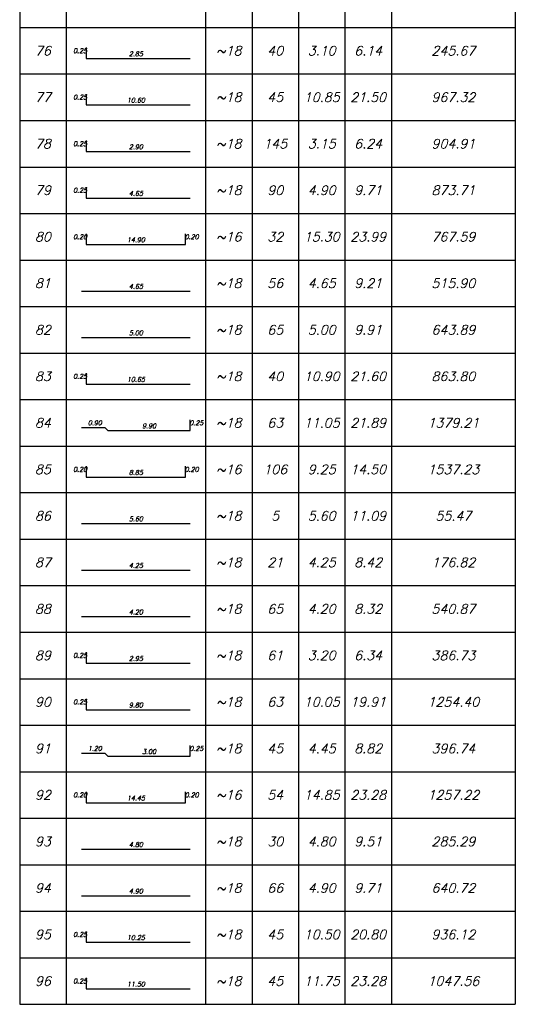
# Model space of a CAD drawing. Header units: inches. Extents: x 826 to 1034, y 702 to 834.
# Tile 39 of 93: x 890.12 to 893.54, y 798.56 to 805.34. Entities that reach past the tile are written whole.
import ezdxf
from ezdxf.enums import TextEntityAlignment as Align

# ---------------------------------------------------------------- set-up
doc = ezdxf.new("R2010")
doc.units = ezdxf.units.IN
doc.header["$MEASUREMENT"] = 0
doc.layers.add('SAZE_DRAWINGS', color=7, linetype='Continuous')
doc.styles.add('SAZE_STYLE', font='romansp.shx', dxfattribs={"oblique": 15})

msp = doc.modelspace()

# ---------------------------------------------------------------- linework, layer by layer
at = {"layer": 'SAZE_DRAWINGS', "color": 6}
for points in [[(890.1204, 805.6056), (890.1204, 805.2852)], [(893.538, 805.6056), (893.538, 805.2852)], [(890.1204, 805.2852), (890.1204, 804.9648)], [(893.538, 805.2852), (893.538, 804.9648)], [(890.1204, 804.9648), (890.1204, 804.6444)], [(893.538, 804.9648), (893.538, 804.6444)], [(890.1204, 804.6444), (890.1204, 804.3239)], [(893.538, 804.6444), (893.538, 804.3239)], [(890.1204, 804.3239), (890.1204, 804.0035)], [(893.538, 804.3239), (893.538, 804.0035)], [(890.1204, 804.0035), (890.1204, 803.6831)], [(893.538, 804.0035), (893.538, 803.6831)], [(890.1204, 803.6831), (890.1204, 803.3627)], [(893.538, 803.6831), (893.538, 803.3627)], [(890.1204, 803.3627), (890.1204, 803.0423)], [(893.538, 803.3627), (893.538, 803.0423)], [(890.1204, 803.0423), (890.1204, 802.7219)], [(893.538, 803.0423), (893.538, 802.7219)], [(890.1204, 802.7219), (890.1204, 802.4015)], [(893.538, 802.7219), (893.538, 802.4015)], [(890.1204, 802.4015), (890.1204, 802.0811)], [(893.538, 802.4015), (893.538, 802.0811)], [(890.1204, 802.0811), (890.1204, 801.7607)], [(893.538, 802.0811), (893.538, 801.7607)], [(890.1204, 801.7607), (890.1204, 801.4403)], [(893.538, 801.7607), (893.538, 801.4403)], [(890.1204, 801.4403), (890.1204, 801.1199)], [(893.538, 801.4403), (893.538, 801.1199)], [(890.1204, 801.1199), (890.1204, 800.7995)], [(893.538, 801.1199), (893.538, 800.7995)], [(890.1204, 800.7995), (890.1204, 800.4791)], [(893.538, 800.7995), (893.538, 800.4791)], [(890.1204, 800.4791), (890.1204, 800.1587)], [(893.538, 800.4791), (893.538, 800.1587)], [(890.1204, 800.1587), (890.1204, 799.8383)], [(893.538, 800.1587), (893.538, 799.8383)], [(890.1204, 799.8383), (890.1204, 799.5179)], [(893.538, 799.8383), (893.538, 799.5179)], [(890.1204, 799.5179), (890.1204, 799.1975)], [(893.538, 799.5179), (893.538, 799.1975)], [(890.1204, 799.1975), (890.1204, 798.8771)], [(893.538, 799.1975), (893.538, 798.8771)], [(890.1204, 798.8771), (890.1204, 798.5567)], [(893.538, 798.8771), (893.538, 798.5567)]]:
    msp.add_lwpolyline(points, dxfattribs=at)
at = {"layer": 'SAZE_DRAWINGS', "color": 2}
for points in [[(890.4408, 805.6056), (890.4408, 805.2852)], [(891.402, 805.6056), (891.402, 805.2852)], [(891.7224, 805.6056), (891.7224, 805.2852)], [(892.0428, 805.6056), (892.0428, 805.2852)], [(892.3632, 805.6056), (892.3632, 805.2852)], [(892.6836, 805.6056), (892.6836, 805.2852)], [(890.4408, 805.2852), (890.4408, 804.9648)], [(891.402, 805.2852), (891.402, 804.9648)], [(891.7224, 805.2852), (891.7224, 804.9648)], [(892.0428, 805.2852), (892.0428, 804.9648)], [(892.3632, 805.2852), (892.3632, 804.9648)], [(892.6836, 805.2852), (892.6836, 804.9648)], [(890.4408, 804.9648), (890.4408, 804.6444)], [(891.402, 804.9648), (891.402, 804.6444)], [(891.7224, 804.9648), (891.7224, 804.6444)], [(892.0428, 804.9648), (892.0428, 804.6444)], [(892.3632, 804.9648), (892.3632, 804.6444)], [(892.6836, 804.9648), (892.6836, 804.6444)], [(890.4408, 804.6444), (890.4408, 804.3239)], [(891.402, 804.6444), (891.402, 804.3239)], [(891.7224, 804.6444), (891.7224, 804.3239)], [(892.0428, 804.6444), (892.0428, 804.3239)], [(892.3632, 804.6444), (892.3632, 804.3239)], [(892.6836, 804.6444), (892.6836, 804.3239)], [(890.4408, 804.3239), (890.4408, 804.0035)], [(891.402, 804.3239), (891.402, 804.0035)], [(891.7224, 804.3239), (891.7224, 804.0035)], [(892.0428, 804.3239), (892.0428, 804.0035)], [(892.3632, 804.3239), (892.3632, 804.0035)], [(892.6836, 804.3239), (892.6836, 804.0035)], [(890.4408, 804.0035), (890.4408, 803.6831)], [(891.402, 804.0035), (891.402, 803.6831)], [(891.7224, 804.0035), (891.7224, 803.6831)], [(892.0428, 804.0035), (892.0428, 803.6831)], [(892.3632, 804.0035), (892.3632, 803.6831)], [(892.6836, 804.0035), (892.6836, 803.6831)], [(890.4408, 803.6831), (890.4408, 803.3627)], [(891.402, 803.6831), (891.402, 803.3627)], [(891.7224, 803.6831), (891.7224, 803.3627)], [(892.0428, 803.6831), (892.0428, 803.3627)], [(892.3632, 803.6831), (892.3632, 803.3627)], [(892.6836, 803.6831), (892.6836, 803.3627)], [(890.4408, 803.3627), (890.4408, 803.0423)], [(891.402, 803.3627), (891.402, 803.0423)], [(891.7224, 803.3627), (891.7224, 803.0423)], [(892.0428, 803.3627), (892.0428, 803.0423)], [(892.3632, 803.3627), (892.3632, 803.0423)], [(892.6836, 803.3627), (892.6836, 803.0423)], [(890.4408, 803.0423), (890.4408, 802.7219)], [(891.402, 803.0423), (891.402, 802.7219)], [(891.7224, 803.0423), (891.7224, 802.7219)], [(892.0428, 803.0423), (892.0428, 802.7219)], [(892.3632, 803.0423), (892.3632, 802.7219)], [(892.6836, 803.0423), (892.6836, 802.7219)], [(890.4408, 802.7219), (890.4408, 802.4015)], [(891.402, 802.7219), (891.402, 802.4015)], [(891.7224, 802.7219), (891.7224, 802.4015)], [(892.0428, 802.7219), (892.0428, 802.4015)], [(892.3632, 802.7219), (892.3632, 802.4015)], [(892.6836, 802.7219), (892.6836, 802.4015)], [(890.4408, 802.4015), (890.4408, 802.0811)], [(891.402, 802.4015), (891.402, 802.0811)], [(891.7224, 802.4015), (891.7224, 802.0811)], [(892.0428, 802.4015), (892.0428, 802.0811)], [(892.3632, 802.4015), (892.3632, 802.0811)], [(892.6836, 802.4015), (892.6836, 802.0811)], [(890.4408, 802.0811), (890.4408, 801.7607)], [(891.402, 802.0811), (891.402, 801.7607)], [(891.7224, 802.0811), (891.7224, 801.7607)], [(892.0428, 802.0811), (892.0428, 801.7607)], [(892.3632, 802.0811), (892.3632, 801.7607)], [(892.6836, 802.0811), (892.6836, 801.7607)], [(890.4408, 801.7607), (890.4408, 801.4403)], [(891.402, 801.7607), (891.402, 801.4403)], [(891.7224, 801.7607), (891.7224, 801.4403)], [(892.0428, 801.7607), (892.0428, 801.4403)], [(892.3632, 801.7607), (892.3632, 801.4403)], [(892.6836, 801.7607), (892.6836, 801.4403)], [(890.4408, 801.4403), (890.4408, 801.1199)], [(891.402, 801.4403), (891.402, 801.1199)], [(891.7224, 801.4403), (891.7224, 801.1199)], [(892.0428, 801.4403), (892.0428, 801.1199)], [(892.3632, 801.4403), (892.3632, 801.1199)], [(892.6836, 801.4403), (892.6836, 801.1199)], [(890.4408, 801.1199), (890.4408, 800.7995)], [(891.402, 801.1199), (891.402, 800.7995)], [(891.7224, 801.1199), (891.7224, 800.7995)], [(892.0428, 801.1199), (892.0428, 800.7995)], [(892.3632, 801.1199), (892.3632, 800.7995)], [(892.6836, 801.1199), (892.6836, 800.7995)], [(890.4408, 800.7995), (890.4408, 800.4791)], [(891.402, 800.7995), (891.402, 800.4791)], [(891.7224, 800.7995), (891.7224, 800.4791)], [(892.0428, 800.7995), (892.0428, 800.4791)], [(892.3632, 800.7995), (892.3632, 800.4791)], [(892.6836, 800.7995), (892.6836, 800.4791)], [(890.4408, 800.4791), (890.4408, 800.1587)], [(891.402, 800.4791), (891.402, 800.1587)], [(891.7224, 800.4791), (891.7224, 800.1587)], [(892.0428, 800.4791), (892.0428, 800.1587)], [(892.3632, 800.4791), (892.3632, 800.1587)], [(892.6836, 800.4791), (892.6836, 800.1587)], [(890.4408, 800.1587), (890.4408, 799.8383)], [(891.402, 800.1587), (891.402, 799.8383)], [(891.7224, 800.1587), (891.7224, 799.8383)], [(892.0428, 800.1587), (892.0428, 799.8383)], [(892.3632, 800.1587), (892.3632, 799.8383)], [(892.6836, 800.1587), (892.6836, 799.8383)], [(890.4408, 799.8383), (890.4408, 799.5179)], [(891.402, 799.8383), (891.402, 799.5179)], [(891.7224, 799.8383), (891.7224, 799.5179)], [(892.0428, 799.8383), (892.0428, 799.5179)], [(892.3632, 799.8383), (892.3632, 799.5179)], [(892.6836, 799.8383), (892.6836, 799.5179)], [(890.4408, 799.5179), (890.4408, 799.1975)], [(891.402, 799.5179), (891.402, 799.1975)], [(891.7224, 799.5179), (891.7224, 799.1975)], [(892.0428, 799.5179), (892.0428, 799.1975)], [(892.3632, 799.5179), (892.3632, 799.1975)], [(892.6836, 799.5179), (892.6836, 799.1975)], [(890.4408, 799.1975), (890.4408, 798.8771)], [(891.402, 799.1975), (891.402, 798.8771)], [(891.7224, 799.1975), (891.7224, 798.8771)], [(892.0428, 799.1975), (892.0428, 798.8771)], [(892.3632, 799.1975), (892.3632, 798.8771)], [(892.6836, 799.1975), (892.6836, 798.8771)], [(890.4408, 798.8771), (890.4408, 798.5567)], [(891.402, 798.8771), (891.402, 798.5567)], [(891.7224, 798.8771), (891.7224, 798.5567)], [(892.0428, 798.8771), (892.0428, 798.5567)], [(892.3632, 798.8771), (892.3632, 798.5567)], [(892.6836, 798.8771), (892.6836, 798.5567)]]:
    msp.add_lwpolyline(points, dxfattribs=at)
at = {"layer": 'SAZE_DRAWINGS', "color": 4}
for points in [[(890.1204, 805.2852), (893.538, 805.2852)], [(890.1204, 804.9648), (893.538, 804.9648)], [(890.1204, 804.6444), (893.538, 804.6444)], [(890.1204, 804.3239), (893.538, 804.3239)], [(890.1204, 804.0035), (893.538, 804.0035)], [(890.1204, 803.6831), (893.538, 803.6831)], [(890.1204, 803.3627), (893.538, 803.3627)], [(890.1204, 803.0423), (893.538, 803.0423)], [(890.1204, 802.7219), (893.538, 802.7219)], [(890.1204, 802.4015), (893.538, 802.4015)], [(890.1204, 802.0811), (893.538, 802.0811)], [(890.1204, 801.7607), (893.538, 801.7607)], [(890.1204, 801.4403), (893.538, 801.4403)], [(890.1204, 801.1199), (893.538, 801.1199)], [(890.1204, 800.7995), (893.538, 800.7995)], [(890.1204, 800.4791), (893.538, 800.4791)], [(890.1204, 800.1587), (893.538, 800.1587)], [(890.1204, 799.8383), (893.538, 799.8383)], [(890.1204, 799.5179), (893.538, 799.5179)], [(890.1204, 799.1975), (893.538, 799.1975)], [(890.1204, 798.8771), (893.538, 798.8771)], [(890.1204, 798.5583), (893.538, 798.5583)]]:
    msp.add_lwpolyline(points, dxfattribs=at)
at = {"layer": 'SAZE_DRAWINGS', "color": 5}
for points in [[(890.5796, 805.1463), (890.5796, 805.0716), (891.2952, 805.0716)], [(890.5796, 804.8259), (890.5796, 804.7512), (891.2952, 804.7512)], [(890.5796, 804.5055), (890.5796, 804.4307), (891.2952, 804.4307)], [(890.5796, 804.1851), (890.5796, 804.1103), (891.2952, 804.1103)], [(890.5796, 803.8647), (890.5796, 803.7899), (891.2631, 803.7899), (891.2631, 803.8647)], [(890.5476, 803.4695), (891.2952, 803.4695)], [(890.5476, 803.1491), (891.2952, 803.1491)], [(890.5796, 802.9035), (890.5796, 802.8287), (891.2952, 802.8287)], [(890.5476, 802.5297), (890.7078, 802.5297), (890.7291, 802.5083), (891.2952, 802.5083), (891.2952, 802.5831)], [(890.5796, 802.2627), (890.5796, 802.1879), (891.2631, 802.1879), (891.2631, 802.2627)], [(890.5476, 801.8675), (891.2952, 801.8675)], [(890.5476, 801.5471), (891.2952, 801.5471)], [(890.5476, 801.2267), (891.2952, 801.2267)], [(890.5796, 800.9811), (890.5796, 800.9063), (891.2952, 800.9063)], [(890.5796, 800.6607), (890.5796, 800.5859), (891.2952, 800.5859)], [(890.5476, 800.2868), (890.7078, 800.2868), (890.7291, 800.2655), (891.2952, 800.2655), (891.2952, 800.3402)], [(890.5796, 800.0198), (890.5796, 799.9451), (891.2631, 799.9451), (891.2631, 800.0198)], [(890.5476, 799.6247), (891.2952, 799.6247)], [(890.5476, 799.3043), (891.2952, 799.3043)], [(890.5796, 799.0586), (890.5796, 798.9839), (891.2952, 798.9839)], [(890.5796, 798.7382), (890.5796, 798.6635), (891.2952, 798.6635)]]:
    msp.add_lwpolyline(points, dxfattribs=at)

# ---------------------------------------------------------------- texts
at = {"layer": 'SAZE_DRAWINGS', "color": 3, "style": 'SAZE_STYLE', "oblique": 15}
for s, height, p in [('76', 0.06408, (890.2806, 805.125)), ('~18', 0.06408, (891.5622, 805.125)), ('40', 0.06408, (891.8826, 805.125)), ('3.10', 0.06408, (892.203, 805.125)), ('6.14', 0.06408, (892.5234, 805.125)), ('245.67', 0.06408, (893.1108, 805.125)), ('0.25', 0.03204, (890.5369, 805.125)), ('2.85', 0.03204, (890.9214, 805.1036)), ('77', 0.06408, (890.2806, 804.8046)), ('0.25', 0.03204, (890.5369, 804.8046)), ('~18', 0.06408, (891.5622, 804.8046)), ('45', 0.06408, (891.8826, 804.8046)), ('10.85', 0.06408, (892.203, 804.8046)), ('21.50', 0.06408, (892.5234, 804.8046)), ('967.32', 0.06408, (893.1108, 804.8046)), ('10.60', 0.03204, (890.9214, 804.7832)), ('78', 0.06408, (890.2806, 804.4841)), ('0.25', 0.03204, (890.5369, 804.4841)), ('2.90', 0.03204, (890.9214, 804.4628)), ('~18', 0.06408, (891.5622, 804.4841)), ('145', 0.06408, (891.8826, 804.4841)), ('3.15', 0.06408, (892.203, 804.4841)), ('6.24', 0.06408, (892.5234, 804.4841)), ('904.91', 0.06408, (893.1108, 804.4841)), ('79', 0.06408, (890.2806, 804.1637)), ('0.25', 0.03204, (890.5369, 804.1637)), ('4.65', 0.03204, (890.9214, 804.1424)), ('~18', 0.06408, (891.5622, 804.1637)), ('90', 0.06408, (891.8826, 804.1637)), ('4.90', 0.06408, (892.203, 804.1637)), ('9.71', 0.06408, (892.5234, 804.1637)), ('873.71', 0.06408, (893.1108, 804.1637)), ('80', 0.06408, (890.2806, 803.8433)), ('0.20', 0.03204, (890.5369, 803.8433)), ('0.20', 0.03204, (891.3059, 803.8433)), ('~16', 0.06408, (891.5622, 803.8433)), ('32', 0.06408, (891.8826, 803.8433)), ('15.30', 0.06408, (892.203, 803.8433)), ('23.99', 0.06408, (892.5234, 803.8433)), ('767.59', 0.06408, (893.1108, 803.8433)), ('14.90', 0.03204, (890.9214, 803.822)), ('81', 0.06408, (890.2806, 803.5229)), ('~18', 0.06408, (891.5622, 803.5229)), ('56', 0.06408, (891.8826, 803.5229)), ('4.65', 0.06408, (892.203, 803.5229)), ('9.21', 0.06408, (892.5234, 803.5229)), ('515.90', 0.06408, (893.1108, 803.5229)), ('4.65', 0.03204, (890.9214, 803.5016)), ('82', 0.06408, (890.2806, 803.2025)), ('5.00', 0.03204, (890.9214, 803.1812)), ('~18', 0.06408, (891.5622, 803.2025)), ('65', 0.06408, (891.8826, 803.2025)), ('5.00', 0.06408, (892.203, 803.2025)), ('9.91', 0.06408, (892.5234, 803.2025)), ('643.89', 0.06408, (893.1108, 803.2025)), ('83', 0.06408, (890.2806, 802.8821)), ('~18', 0.06408, (891.5622, 802.8821)), ('40', 0.06408, (891.8826, 802.8821)), ('10.90', 0.06408, (892.203, 802.8821)), ('21.60', 0.06408, (892.5234, 802.8821)), ('863.80', 0.06408, (893.1108, 802.8821)), ('0.25', 0.03204, (890.5369, 802.8821)), ('10.65', 0.03204, (890.9214, 802.8608)), ('84', 0.06408, (890.2806, 802.5617)), ('0.90', 0.03204, (890.6384, 802.5617)), ('0.25', 0.03204, (891.3379, 802.5617)), ('~18', 0.06408, (891.5622, 802.5617)), ('63', 0.06408, (891.8826, 802.5617)), ('11.05', 0.06408, (892.203, 802.5617)), ('21.89', 0.06408, (892.5234, 802.5617)), ('1379.21', 0.06408, (893.1108, 802.5617)), ('9.90', 0.03204, (891.0122, 802.5404)), ('85', 0.06408, (890.2806, 802.2413)), ('0.20', 0.03204, (890.5369, 802.2413)), ('8.85', 0.03204, (890.9214, 802.22)), ('0.20', 0.03204, (891.3059, 802.2413)), ('~16', 0.06408, (891.5622, 802.2413)), ('106', 0.06408, (891.8826, 802.2413)), ('9.25', 0.06408, (892.203, 802.2413)), ('14.50', 0.06408, (892.5234, 802.2413)), ('1537.23', 0.06408, (893.1108, 802.2413)), ('86', 0.06408, (890.2806, 801.9209)), ('5.60', 0.03204, (890.9214, 801.8995)), ('~18', 0.06408, (891.5622, 801.9209)), ('5', 0.0641, (891.8826, 801.9209)), ('5.60', 0.06408, (892.203, 801.9209)), ('11.09', 0.06408, (892.5234, 801.9209)), ('55.47', 0.06408, (893.1108, 801.9209)), ('87', 0.06408, (890.2806, 801.6005)), ('~18', 0.06408, (891.5622, 801.6005)), ('21', 0.06408, (891.8826, 801.6005)), ('4.25', 0.06408, (892.203, 801.6005)), ('8.42', 0.06408, (892.5234, 801.6005)), ('176.82', 0.06408, (893.1108, 801.6005)), ('4.25', 0.03204, (890.9214, 801.5791)), ('88', 0.06408, (890.2806, 801.2801)), ('~18', 0.06408, (891.5622, 801.2801)), ('65', 0.06408, (891.8826, 801.2801)), ('4.20', 0.06408, (892.203, 801.2801)), ('8.32', 0.06408, (892.5234, 801.2801)), ('540.87', 0.06408, (893.1108, 801.2801)), ('4.20', 0.03204, (890.9214, 801.2587)), ('89', 0.06408, (890.2806, 800.9597)), ('0.25', 0.03204, (890.5369, 800.9597)), ('2.95', 0.03204, (890.9214, 800.9383)), ('~18', 0.06408, (891.5622, 800.9597)), ('61', 0.06408, (891.8826, 800.9597)), ('3.20', 0.06408, (892.203, 800.9597)), ('6.34', 0.06408, (892.5234, 800.9597)), ('386.73', 0.06408, (893.1108, 800.9597)), ('90', 0.06408, (890.2806, 800.6393)), ('~18', 0.06408, (891.5622, 800.6393)), ('63', 0.06408, (891.8826, 800.6393)), ('10.05', 0.06408, (892.203, 800.6393)), ('19.91', 0.06408, (892.5234, 800.6393)), ('1254.40', 0.06408, (893.1108, 800.6393)), ('0.25', 0.03204, (890.5369, 800.6393)), ('9.80', 0.03204, (890.9214, 800.6179)), ('91', 0.06408, (890.2806, 800.3189)), ('1.20', 0.03204, (890.6384, 800.3189)), ('0.25', 0.03204, (891.3379, 800.3189)), ('~18', 0.06408, (891.5622, 800.3189)), ('45', 0.06408, (891.8826, 800.3189)), ('4.45', 0.06408, (892.203, 800.3189)), ('8.82', 0.06408, (892.5234, 800.3189)), ('396.74', 0.06408, (893.1108, 800.3189)), ('3.00', 0.03204, (891.0122, 800.2975)), ('92', 0.06408, (890.2806, 799.9985)), ('0.20', 0.03204, (890.5369, 799.9985)), ('14.45', 0.03204, (890.9214, 799.9771)), ('0.20', 0.03204, (891.3059, 799.9985)), ('~16', 0.06408, (891.5622, 799.9985)), ('54', 0.06408, (891.8826, 799.9985)), ('14.85', 0.06408, (892.203, 799.9985)), ('23.28', 0.06408, (892.5234, 799.9985)), ('1257.22', 0.06408, (893.1108, 799.9985)), ('93', 0.06408, (890.2806, 799.6781)), ('4.80', 0.03204, (890.9214, 799.6567)), ('~18', 0.06408, (891.5622, 799.6781)), ('30', 0.06408, (891.8826, 799.6781)), ('4.80', 0.06408, (892.203, 799.6781)), ('9.51', 0.06408, (892.5234, 799.6781)), ('285.29', 0.06408, (893.1108, 799.6781)), ('94', 0.06408, (890.2806, 799.3577)), ('~18', 0.06408, (891.5622, 799.3577)), ('66', 0.06408, (891.8826, 799.3577)), ('4.90', 0.06408, (892.203, 799.3577)), ('9.71', 0.06408, (892.5234, 799.3577)), ('640.72', 0.06408, (893.1108, 799.3577)), ('4.90', 0.03204, (890.9214, 799.3363)), ('95', 0.06408, (890.2806, 799.0373)), ('0.25', 0.03204, (890.5369, 799.0373)), ('~18', 0.06408, (891.5622, 799.0373)), ('45', 0.06408, (891.8826, 799.0373)), ('10.50', 0.06408, (892.203, 799.0373)), ('20.80', 0.06408, (892.5234, 799.0373)), ('936.12', 0.06408, (893.1108, 799.0373)), ('10.25', 0.03204, (890.9214, 799.0159)), ('96', 0.06408, (890.2806, 798.7169)), ('0.25', 0.03204, (890.5369, 798.7169)), ('11.50', 0.03204, (890.9214, 798.6955)), ('~18', 0.06408, (891.5622, 798.7169)), ('45', 0.06408, (891.8826, 798.7169)), ('11.75', 0.06408, (892.203, 798.7169)), ('23.28', 0.06408, (892.5234, 798.7169)), ('1047.56', 0.06408, (893.1108, 798.7169))]:
    msp.add_text(s, height=height, dxfattribs=at).set_placement(p, align=Align.MIDDLE_CENTER)

doc.saveas('drawing.dxf')
